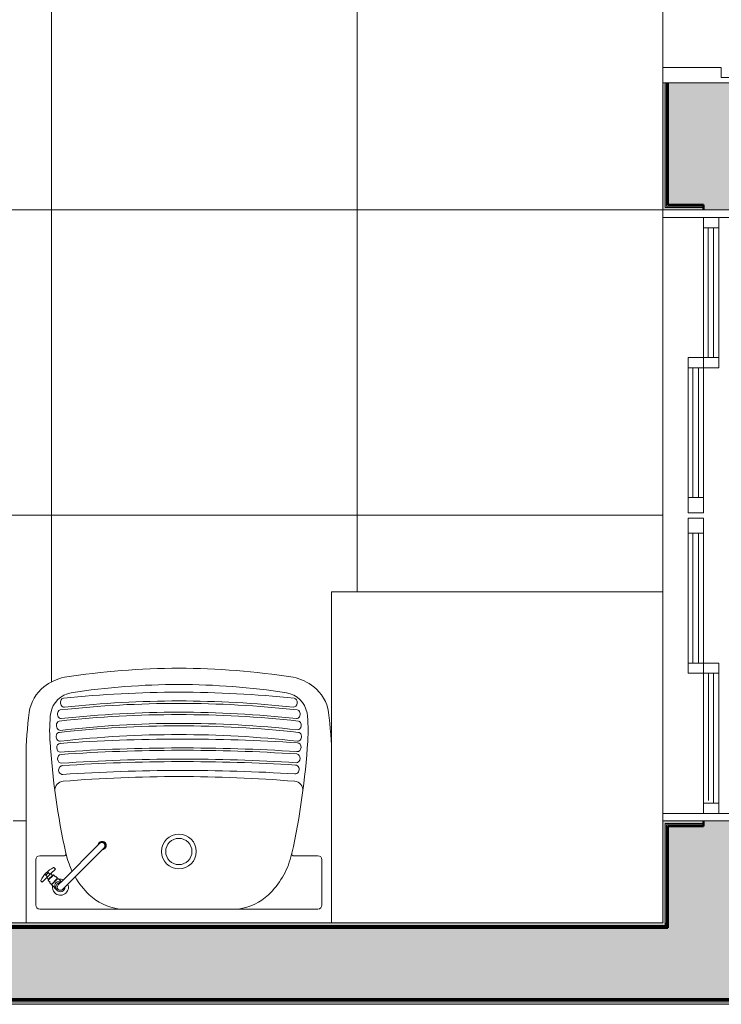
# Model space of a CAD drawing. Header units: metres. Extents: x -14 to 13.9, y -18.2 to 7.6.
# Tile 173 of 195: x -7.4 to -6.1, y -18.2 to -16.3. Entities that reach past the tile are written whole.
import ezdxf

# ---------------------------------------------------------------- set-up
doc = ezdxf.new("R2010")
doc.units = ezdxf.units.M
doc.linetypes.add('Projeção', pattern=[0.003969, 0.002381, -0.001587])
for name, color, linetype, lineweight in [('A-DOOR', 7, 'Continuous', 5), ('A-DOOR-OPNG', 7, 'Projeção', 5), ('A-FLOR-PATT', 7, 'Continuous', 5), ('A-GLAZ', 7, 'Continuous', 5), ('A-WALL', 7, 'Continuous', 5), ('A-WALL-PATT', 7, 'Continuous', 50), ('I-WALL', 7, 'Continuous', 5), ('P-SANR-FIXT', 7, 'Continuous', 5), ('Q-CASE', 7, 'Continuous', 5)]:
    doc.layers.add(name, color=color, linetype=linetype, lineweight=lineweight)

# ---------------------------------------------------------------- blocks, each defined once
blk = doc.blocks.new('TAMPO DO ABRIGO GLP EM GRANITO CINZA ANDORINHA - TAMPO DO ABRIGO GLP EM GRANITO CINZA ANDORINHA-1861549-TERREO HUMANIZADO')
at = {"layer": 'Q-CASE', "color": 253, "true_color": 0xaaaaaa}
for p, q in [((-6.1736, -17.425), (-6.8237, -17.425)), ((-6.8237, -17.425), (-6.8237, -18.075))]:
    blk.add_line(p, q, dxfattribs=at)
blk = doc.blocks.new('PORTA DE GIRO L_HUMANIZADO1')
at = {"layer": 'A-DOOR'}
for p, q in [((-0.45, -0.08), (-0.45, 0.08)), ((-0.45, 0.08), (0.45, 0.08)), ((0.45, 0.08), (0.45, -0.08)), ((-0.45, -0.08), (0.45, -0.08))]:
    blk.add_line(p, q, dxfattribs=at)
at = {"layer": 'A-DOOR', "lineweight": 15}
for p, q in [((-0.42, 0.08), (-0.42, -0.035)), ((0.42, 0.08), (0.42, -0.0407)), ((0.45, 0.08), (0.42, 0.08)), ((0.45, -0.08), (0.45, 0.08)), ((-0.44, -0.035), (-0.44, -0.08)), ((-0.42, -0.035), (-0.44, -0.035)), ((0.3789, -0.0497), (0.3789, -0.9104)), ((0.4189, -0.0497), (0.3789, -0.0497)), ((0.4189, -0.9104), (0.4189, -0.0497)), ((0.42, -0.0407), (0.44, -0.0407)), ((0.44, -0.0407), (0.44, -0.08)), ((0.44, -0.08), (0.45, -0.08)), ((0.3489, -0.7405), (0.3294, -0.7337)), ((0.45, -0.7405), (0.4695, -0.7337)), ((0.3689, -0.8305), (0.3789, -0.8305)), ((0.3689, -0.8705), (0.3689, -0.8305)), ((0.4289, -0.8304), (0.4189, -0.8304)), ((0.4289, -0.8704), (0.4289, -0.8304)), ((0.3689, -0.8405), (0.3489, -0.8405)), ((0.4289, -0.8404), (0.45, -0.8404)), ((0.3689, -0.8605), (0.3336, -0.8605)), ((0.4289, -0.8604), (0.4653, -0.8604)), ((0.3789, -0.8705), (0.3689, -0.8705)), ((0.4189, -0.8704), (0.4189, -0.9104)), ((0.4189, -0.8704), (0.4289, -0.8704)), ((0.3789, -0.9104), (0.4189, -0.9104)), ((0.4189, -0.9104), (0.3989, -0.9104))]:
    blk.add_line(p, q, dxfattribs=at)
for centre, radius, start, end in [((0.5319, -0.7905), 0.2103, 164.3286, 199.4386), ((0.267, -0.7904), 0.2103, 340.5821, 15.6453), ((0.5319, -0.7905), 0.1898, 164.7222, 195.2778), ((0.267, -0.7904), 0.1897, 344.7458, 15.2542)]:
    blk.add_arc(centre, radius, start, end, dxfattribs=at)
at = {"layer": 'A-DOOR-OPNG'}
blk.add_arc((0.629, 0.1553), 1.0946, 192.4129, 256.7914, dxfattribs=at)
blk = doc.blocks.new('JANELA DE CORRE_HUMANIZADO2')
at = {"layer": 'A-GLAZ', "lineweight": 15}
for p, q in [((-0.6, -0.08), (-0.6, 0.08)), ((0.585, -0.08), (0.585, 0.08)), ((0.6, -0.08), (0.6, 0.08)), ((-0.585, -0.08), (-0.585, 0.075)), ((-0.29, 0.03), (-0.585, 0.03)), ((-0.565, 0), (-0.565, 0.03)), ((-0.31, 0.02), (-0.565, 0.02)), ((-0.31, 0), (-0.31, 0.03)), ((-0.29, 0), (-0.29, 0.03)), ((0.585, 0.03), (0.29, 0.03)), ((0.29, 0.03), (0.29, 0)), ((0.31, 0), (0.31, 0.03)), ((0.31, 0.02), (0.565, 0.02)), ((0.565, 0), (0.565, 0.03)), ((-0.585, 0), (-0.31, 0)), ((-0.565, 0.009), (-0.31, 0.009)), ((-0.005, 0), (-0.31, 0)), ((-0.31, 0), (-0.31, -0.03)), ((-0.29, -0.03), (-0.29, 0)), ((0.31, 0), (0.005, 0)), ((0.005, 0), (0.005, -0.03)), ((0.035, -0.03), (0.035, 0)), ((0.29, -0.03), (0.29, 0)), ((0.56, 0.01), (0.31, 0.01)), ((0.31, 0), (0.585, 0)), ((0.31, -0.03), (0.31, 0)), ((-0.035, -0.01), (-0.29, -0.01)), ((-0.035, -0.03), (-0.035, 0)), ((-0.005, -0.03), (-0.005, 0)), ((0.29, -0.01), (0.035, -0.01)), ((-0.31, -0.03), (-0.005, -0.03)), ((-0.29, -0.021), (-0.035, -0.021)), ((0.005, -0.03), (0.31, -0.03)), ((0.035, -0.021), (0.29, -0.021))]:
    blk.add_line(p, q, dxfattribs=at)
at = {"layer": 'A-GLAZ'}
for p, q in [((-0.6, 0.08), (0.6, 0.08)), ((-0.6, -0.08), (-0.6, 0.08)), ((0.6, 0.08), (0.6, -0.08)), ((0.6, -0.08), (-0.6, -0.08))]:
    blk.add_line(p, q, dxfattribs=at)
blk = doc.blocks.new('TORNEIRA DE MESA_ BICA MÓVEL_ BICA ALTA - 1167_C34_Cromado CR10-V6-TERREO HUMANIZADO')
at = {"layer": 'P-SANR-FIXT', "color": 253, "true_color": 0xaaaaaa}
for p, q in [((0.0362, -0.0918), (0.0321, -0.0918)), ((0.0321, -0.0918), (0.0321, -0.1045)), ((-0.0061, -0.1245), (-0.0061, -0.11)), ((0.0016, -0.1012), (0.0131, -0.1012)), ((0.0061, -0.1245), (0.0061, -0.11)), ((0.0156, -0.1012), (0.0131, -0.1012)), ((0.0156, -0.1023), (0.0156, -0.1012)), ((0.0164, -0.1023), (0.0156, -0.1023)), ((0.0156, -0.1023), (0.0156, -0.1177)), ((0.0212, -0.1014), (0.0164, -0.1014)), ((0.0164, -0.1014), (0.0164, -0.1023)), ((0.0164, -0.1177), (0.0164, -0.1023)), ((0.0212, -0.1025), (0.0212, -0.1014)), ((0.0264, -0.1025), (0.0212, -0.1025)), ((0.0264, -0.1056), (0.0264, -0.1025)), ((0.0272, -0.1056), (0.0264, -0.1056)), ((0.0264, -0.1056), (0.0264, -0.1144)), ((0.0264, -0.1175), (0.0264, -0.1144)), ((0.0264, -0.1144), (0.0272, -0.1144)), ((0.0321, -0.1045), (0.0272, -0.1046)), ((0.0272, -0.1046), (0.0272, -0.1056)), ((0.0272, -0.1144), (0.0272, -0.1056)), ((0.0272, -0.1144), (0.0272, -0.1154)), ((0.0272, -0.1154), (0.0321, -0.1155)), ((0.0321, -0.1045), (0.0321, -0.1155)), ((0.0393, -0.1065), (0.0321, -0.1065)), ((0.0395, -0.1135), (0.0321, -0.1135)), ((0.0321, -0.1155), (0.0321, -0.1283)), ((-0.0061, -0.1245), (-0.0061, -0.2204)), ((0.0131, -0.1188), (0.0061, -0.1188)), ((0.0061, -0.2204), (0.0061, -0.1245)), ((0.0131, -0.1188), (0.0156, -0.1188)), ((0.0156, -0.1188), (0.0156, -0.1177)), ((0.0156, -0.1177), (0.0164, -0.1177)), ((0.0164, -0.1177), (0.0164, -0.1186)), ((0.0164, -0.1186), (0.0212, -0.1186)), ((0.0212, -0.1186), (0.0212, -0.1175)), ((0.0212, -0.1175), (0.0264, -0.1175)), ((0.0321, -0.1283), (0.0362, -0.1283)), ((-0.0061, -0.2204), (-0.0061, -0.2251)), ((0.0061, -0.2204), (0.0061, -0.2251))]:
    blk.add_line(p, q, dxfattribs=at)
for centre, radius, start, end in [((0, -0.11), 0.0158, 90, 247.169), ((0, -0.11), 0.0158, 33.7501, 90), ((0.0362, -0.0925), 0.000702, 17.5666, 90), ((-0.0193, -0.11), 0.0588, 360, 17.5666), ((0, -0.11), 0.00894, 313.2171, 226.7829), ((0, -0.11), 0.00612, 0, 180), ((-0.0003, -0.1204), 0.0193, 70.6394, 84.83), ((0.0013, -0.1137), 0.0125, 42.7237, 67.2763), ((0.0024, -0.1076), 0.0108, 290.089, 316.6245), ((0.0043, -0.1093), 0.00827, 316.6245, 355.3755), ((0.0049, -0.1104), 0.00765, 3.2763, 42.7237), ((-0.0193, -0.11), 0.0561, 356.4132, 3.5868), ((-0.0193, -0.11), 0.0588, 342.4334, 360), ((0, -0.11), 0.0158, 292.831, 326.2499), ((0.0362, -0.1275), 0.000702, 270, 342.4334), ((0.0026, -0.2262), 0.0105, 146.3261, 180), ((0, -0.2252), 0.00788, 151.5421, 28.4579), ((0, -0.2262), 0.00788, 180, 0.0265), ((0, -0.2251), 0.00612, 180, 360), ((-0.0026, -0.2262), 0.0105, 0.0199, 33.6739)]:
    blk.add_arc(centre, radius, start, end, dxfattribs=at)
blk = doc.blocks.new('TANQUE EM MÁRMORE SINTÉTICO 34L E 1 BATEDOR - TQ_03_Branco Gelo GE17-2860659-TERREO HUMANIZADO')
at = {"layer": 'P-SANR-FIXT', "color": 253, "true_color": 0xaaaaaa}
for p, q in [((-7.4236, -17.7504), (-7.4236, -18.075)), ((-7.3966, -17.9432), (-7.3482, -17.9432)), ((-7.3456, -17.9384), (-7.3436, -17.9453)), ((-6.9016, -17.9384), (-6.9036, -17.9453)), ((-6.8506, -17.9432), (-6.8989, -17.9432)), ((-7.4044, -18.0401), (-7.4044, -17.951)), ((-6.8428, -18.0401), (-6.8428, -17.951)), ((-7.1405, -18.048), (-7.3966, -18.048)), ((-7.1405, -18.048), (-6.8506, -18.048))]:
    blk.add_line(p, q, dxfattribs=at)
for radius in [0.0343, 0.0258]:
    blk.add_circle((-7.1236, -17.9349), radius, dxfattribs=at)
for centre, radius, start, end in [((-7.1236, -19.0082), 1.4331, 80.9799, 99.0201), ((-7.327, -17.6908), 0.1003, 102.2355, 127.7645), ((-6.9202, -17.6908), 0.1003, 52.2355, 77.7645), ((-7.3416, -17.6719), 0.0764, 127.7645, 172.2355), ((-7.1236, -18.9971), 1.3901, 81.2492, 98.7508), ((-6.9055, -17.6719), 0.0764, 7.7645, 52.2355), ((-7.3263, -17.6724), 0.0499, 100.1279, 168.6267), ((-7.1236, -19.7863), 2.1642, 83.9937, 96.0051), ((-6.9209, -17.6724), 0.0499, 11.3733, 79.8721), ((-7.1236, -19.7654), 2.1213, 83.7059, 96.2999), ((-7.1236, -19.701), 2.0617, 83.7479, 96.2521), ((-6.7459, -17.7532), 0.6777, 172.2355, 179.7645), ((-7.0668, -17.6979), 0.3105, 173.4502, 183.7403), ((-7.1237, -19.8161), 2.1501, 83.7332, 96.2637), ((-7.1236, -19.7629), 2.1016, 83.6986, 96.3072), ((-7.1804, -17.6979), 0.3105, 356.2597, 6.5498), ((-7.5013, -17.7532), 0.6777, 0.4643, 7.7645), ((-7.1236, -19.8196), 2.1316, 83.6808, 96.3192), ((-7.1193, -19.7374), 2.0541, 83.6171, 96.6244), ((-7.1236, -19.8162), 2.1109, 83.6707, 96.3293), ((-5.8849, -17.6207), 1.4948, 183.7403, 192.2731), ((-7.1163, -21.1935), 3.4793, 86.281, 93.9619), ((-7.1163, -21.1985), 3.467, 86.2867, 93.9565), ((-8.3622, -17.6207), 1.4948, 347.7269, 356.2597), ((-7.1165, -21.1882), 3.4521, 86.2745, 93.9592), ((-7.1165, -21.2063), 3.4529, 86.2948, 93.9392), ((-7.1151, -21.311), 3.5526, 86.4408, 93.832), ((-7.1151, -21.3106), 3.5349, 86.4404, 93.8326), ((-7.1236, -20.6163), 2.8285, 85.3897, 94.6103), ((-7.3495, -17.8145), 0.0175, 94.6103, 182.4678), ((-6.8976, -17.8144), 0.0175, 353.7103, 85.3897), ((-7.3966, -17.951), 0.00783, 90, 180), ((-7.3482, -17.9403), 0.00296, 270, 10), ((-6.8989, -17.9403), 0.00296, 170, 270), ((-6.8506, -17.951), 0.00783, 0, 90), ((-7.1893, -17.9044), 0.1596, 194.8299, 205.4327), ((-7.0578, -17.9044), 0.1596, 313.6719, 345.1701), ((-7.1893, -17.9044), 0.1596, 210.1995, 226.3281), ((-7.227, -17.9439), 0.105, 226.3281, 262.3281), ((-7.0202, -17.9439), 0.105, 277.6719, 313.6719), ((-7.3966, -18.0401), 0.00783, 180, 270), ((-6.8506, -18.0401), 0.00783, 270, 0)]:
    blk.add_arc(centre, radius, start, end, dxfattribs=at)
for centre, major_axis, ratio, start_param, end_param in [((-7.3491, -17.6427), (-0.00097, 0.00883), 0.750062, 6.276734, 9.424778), ((-6.8981, -17.6427), (0.00097, 0.00883), 0.783449, 3.141593, 6.283185), ((-7.3554, -17.6654), (-0.00095, 0.00859), 0.741965, 6.28309, 9.424778), ((-6.892, -17.6654), (0.00095, 0.00859), 0.767158, 3.141593, 6.283282), ((-7.3573, -17.6879), (-0.001, 0.00909), 0.728793, 0, 3.150789), ((-6.8899, -17.6874), (0.00096, 0.00859), 0.767499, 3.141593, 6.283185), ((-7.3573, -17.7096), (-0.00095, 0.00859), 0.827595, 6.28304, 9.424778), ((-6.8899, -17.7096), (0.00095, 0.00859), 0.807213, 3.141593, 6.283327), ((-7.3561, -17.7311), (-0.0006, 0.00862), 0.855959, 0.00008, 3.141593), ((-6.8912, -17.7301), (0.00056, 0.00862), 0.861674, 3.141593, 6.2831), ((-7.3543, -17.7529), (-0.00059, 0.00862), 0.852872, 0.000298, 3.141593), ((-6.8928, -17.752), (0.00056, 0.00862), 0.850353, 3.141593, 6.282885), ((-7.3519, -17.775), (-0.00058, 0.00862), 0.893867, 6.283177, 9.424778), ((-6.8951, -17.7739), (0.00054, 0.00862), 0.881661, 3.141593, 6.283191)]:
    blk.add_ellipse(centre, major_axis=major_axis, ratio=ratio, start_param=start_param, end_param=end_param, dxfattribs=at)

msp = doc.modelspace()

# ---------------------------------------------------------------- hatches: boundary and pattern name
at = {"layer": 'A-FLOR-PATT', "true_color": 0x808080}
h = msp.add_hatch(dxfattribs=at)
h.set_pattern_fill('FP_2', color=8, style=0, pattern_type=2)
h.set_pattern_definition([(0, (-2.574, -15.475), (0, 0.6), []), (90, (-2.574, -15.475), (-0.6, 4e-17), [])])
h.paths.add_polyline_path([(-7.429, -18.075), (-7.4236, -18.075), (-7.4236, -17.7504), (-7.4219, -17.7059), (-7.4174, -17.6616), (-7.4122, -17.6426), (-7.4024, -17.6255), (-7.3885, -17.6115), (-7.3694, -17.5999), (-7.3483, -17.5928), (-7.2363, -17.5795), (-7.1236, -17.575), (-7.0109, -17.5795), (-6.8989, -17.5928), (-6.8778, -17.5999), (-6.8587, -17.6115), (-6.8448, -17.6255), (-6.835, -17.6426), (-6.8298, -17.6616), (-6.8252, -17.7059), (-6.8237, -17.7477), (-6.8237, -17.425), (-6.1736, -17.425), (-6.1736, -15.475), (-8.1736, -15.475), (-8.1736, -15.525), (-8.3336, -15.525), (-8.3336, -17.275), (-8.1736, -17.275), (-8.1736, -18.075), (-8.0851, -18.075), (-8.0947, -18.071), (-8.0964, -18.0684), (-8.0964, -18.0683), (-8.0986, -18.0591), (-8.098, -17.3096), (-8.0969, -17.3053), (-8.0958, -17.3037), (-8.0906, -17.2994), (-8.0875, -17.2987), (-8.0851, -17.299), (-8.0392, -17.2981), (-8.0268, -17.2928), (-8.0025, -17.2866), (-7.9827, -17.2829), (-7.9705, -17.2811), (-7.9161, -17.2748), (-7.8775, -17.2717), (-7.824, -17.2692), (-7.7736, -17.268), (-7.6883, -17.2706), (-7.6446, -17.2736), (-7.5991, -17.2783), (-7.5636, -17.2831), (-7.5326, -17.2894), (-7.5186, -17.2936), (-7.5058, -17.2987), (-7.4564, -17.2996), (-7.4535, -17.3013), (-7.4509, -17.3042), (-7.45, -17.3067), (-7.449, -17.3092), (-7.4493, -17.3102), (-7.4488, -17.3114), (-7.4486, -17.337), (-7.4488, -18.0629), (-7.4506, -18.0666), (-7.4506, -18.0666), (-7.451, -18.0684), (-7.4514, -18.0684), (-7.4525, -18.0711), (-7.4621, -18.075), (-7.4486, -18.075)])
h.paths.add_polyline_path([(-7.5886, -18.075), (-7.5886, -18.075), (-7.5986, -18.075)])
h.paths.add_polyline_path([(-8.0851, -17.2998), (-8.0851, -17.2994), (-8.0865, -17.2996)])
at = {"layer": 'A-WALL-PATT'}
h = msp.add_hatch(color=256, dxfattribs=at)
h.paths.add_polyline_path([(-6.1686, -18.08), (-6.1661, -18.08), (-6.1661, -17.8825), (-6.0936, -17.8825), (-6.0936, -17.88), (-6.1686, -17.88), (-6.1686, -18.075)])
h.paths.add_polyline_path([(-6.095, -16.67), (-6.0936, -16.67), (-6.0936, -16.6675), (-6.1661, -16.6675), (-6.1661, -16.425), (-6.1686, -16.425), (-6.1686, -16.67), (-6.1636, -16.67)])
h = msp.add_hatch(color=256, dxfattribs=at)
h.paths.add_polyline_path([(-6.1636, -18.0825), (-6.1636, -17.885), (-6.0936, -17.885), (-6.0936, -17.8825), (-6.1661, -17.8825), (-6.1661, -18.0825), (-6.1644, -18.0825)])
h.paths.add_polyline_path([(-6.0936, -16.6675), (-6.0936, -16.665), (-6.1636, -16.665), (-6.1636, -16.425), (-6.1661, -16.425), (-6.1661, -16.6675), (-6.0943, -16.6675)])
h = msp.add_hatch(color=256, dxfattribs=at)
h.paths.add_polyline_path([(-6.0236, -18.085), (-6.0236, -17.875), (-6.0936, -17.875), (-6.0936, -17.885), (-6.1636, -17.885), (-6.1636, -18.085), (-6.0307, -18.085)])
h.paths.add_polyline_path([(-6.0936, -16.675), (-6.0236, -16.675), (-6.0236, -16.425), (-6.1636, -16.425), (-6.1636, -16.665), (-6.0936, -16.665), (-6.0936, -16.67)])
for points in [[(-7.971, -18.0825), (-6.1686, -18.0825), (-6.1686, -18.08), (-8.3336, -18.08), (-8.3336, -18.0825), (-8.0614, -18.0825)], [(-6.1736, -18.085), (-6.1661, -18.085), (-6.1661, -18.0825), (-8.3336, -18.0825), (-8.3336, -18.085), (-6.5257, -18.085)], [(-7.6097, -18.225), (-6.0936, -18.225), (-6.0936, -18.085), (-8.3336, -18.085), (-8.3336, -18.225), (-7.971, -18.225)], [(-6.0973, -18.2275), (-6.0936, -18.2275), (-6.0936, -18.225), (-8.3336, -18.225), (-8.3336, -18.2275), (-6.1451, -18.2275)], [(-6.0961, -18.23), (-6.0936, -18.23), (-6.0936, -18.2275), (-8.3336, -18.2275), (-8.3336, -18.23), (-6.1644, -18.23)], [(-6.0923, -18.2275), (-3.1337, -18.2275), (-3.1337, -18.225), (-6.0936, -18.225), (-6.0936, -18.2275)], [(-6.0936, -18.23), (-3.1337, -18.23), (-3.1337, -18.2275), (-3.6351, -18.2275), (-6.0936, -18.2275)]]:
    msp.add_hatch(color=256, dxfattribs=at).paths.add_polyline_path(points)
h = msp.add_hatch(color=256, dxfattribs=at)
h.paths.add_polyline_path([(-3.9964, -18.225), (-3.2037, -18.225), (-3.2037, -18.085), (-6.0936, -18.085), (-6.0936, -18.225), (-4.3577, -18.225)])
h.paths.add_polyline_path([(-3.1737, -18.195), (-3.1337, -18.195), (-3.1337, -18.085), (-3.1737, -18.085), (-3.1737, -18.1478)])
at = {"layer": 'I-WALL'}
h = msp.add_hatch(color=256, dxfattribs=at)
h.paths.add_polyline_path([(-6.1686, -18.075), (-6.1686, -17.88), (-6.0936, -17.88), (-6.0936, -17.875), (-6.1736, -17.875), (-6.1736, -18.075)])
h.paths.add_polyline_path([(-6.0965, -16.675), (-6.0936, -16.675), (-6.0936, -16.67), (-6.1686, -16.67), (-6.1686, -16.425), (-6.1736, -16.425), (-6.1736, -16.675), (-6.1636, -16.675)])
for points in [[(-6.5257, -18.08), (-6.1686, -18.08), (-6.1686, -18.075), (-8.3336, -18.075), (-8.3336, -18.08), (-7.2484, -18.08)], [(-6.0936, -18.235), (-6.0936, -18.23), (-8.3336, -18.23), (-8.3336, -18.235), (-6.1644, -18.235)], [(-3.1387, -18.235), (-3.1337, -18.235), (-3.1337, -18.23), (-6.0936, -18.23), (-6.0936, -18.235), (-3.2737, -18.235)]]:
    msp.add_hatch(color=256, dxfattribs=at).paths.add_polyline_path(points)
at = {"layer": 'I-WALL', "true_color": 0xc0c0c0}
h = msp.add_hatch(color=9, dxfattribs=at)
h.paths.add_polyline_path([(-3.2062, -18.0825), (-3.2062, -18.08), (-3.2087, -18.08), (-3.2087, -18.0825), (-3.2074, -18.0825)])
h.paths.add_polyline_path([(-3.2062, -18.085), (-3.2037, -18.085), (-3.2037, -18.0825), (-3.2062, -18.0825)])
h.paths.add_polyline_path([(-6.1661, -18.0825), (-6.1661, -18.08), (-6.1686, -18.08), (-6.1686, -18.0825), (-6.1673, -18.0825)])
h.paths.add_polyline_path([(-6.1644, -18.085), (-6.1636, -18.085), (-6.1636, -18.0825), (-6.1661, -18.0825), (-6.1661, -18.085)])

# ---------------------------------------------------------------- linework, layer by layer
at = {"layer": 'A-WALL'}
for p, q in [((-6.1736, -16.425), (-6.1736, -16.675)), ((-6.1686, -16.425), (-6.1686, -16.67)), ((-6.1661, -16.425), (-6.1661, -16.6675)), ((-6.1661, -16.6675), (-6.0936, -16.6675)), ((-6.1686, -16.67), (-6.0936, -16.67)), ((-6.1736, -17.875), (-6.1736, -18.075)), ((-6.1686, -17.88), (-6.1686, -18.08)), ((-6.0936, -17.88), (-6.1686, -17.88)), ((-6.1661, -17.8825), (-6.1661, -18.075)), ((-6.0936, -17.8825), (-6.1661, -17.8825)), ((-8.3336, -18.08), (-6.1661, -18.08)), ((-6.1736, -18.075), (-8.1736, -18.075)), ((-8.3336, -18.0825), (-6.1661, -18.0825)), ((-8.3336, -18.2275), (0.4989, -18.2275)), ((-8.3336, -18.23), (0.5014, -18.23)), ((-8.3336, -18.235), (0.5064, -18.235))]:
    msp.add_line(p, q, dxfattribs=at)
at = {"layer": 'A-WALL', "lineweight": 50}
for p, q in [((-6.1636, -16.425), (-6.1636, -16.665)), ((-6.1636, -16.665), (-6.0936, -16.665)), ((-6.0936, -16.675), (-6.0936, -16.665)), ((-6.1636, -17.885), (-6.1636, -18.085)), ((-6.0936, -17.885), (-6.1636, -17.885)), ((-6.0936, -17.885), (-6.0936, -17.875)), ((-6.1661, -18.075), (-6.1661, -18.0825)), ((-8.3336, -18.085), (-6.1636, -18.085)), ((-6.1636, -18.0825), (-6.1661, -18.0825)), ((-3.2037, -18.225), (-8.3336, -18.225))]:
    msp.add_line(p, q, dxfattribs=at)

# ---------------------------------------------------------------- block references
at = {"layer": 'A-DOOR', "rotation": 89.99999999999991}
msp.add_blockref('PORTA DE GIRO L_HUMANIZADO1', (-6.0936, -15.975), dxfattribs=at)
at = {"layer": 'A-GLAZ', "rotation": 269.9999999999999}
msp.add_blockref('JANELA DE CORRE_HUMANIZADO2', (-6.0936, -17.275), dxfattribs=at)
at = {"layer": 'P-SANR-FIXT', "color": 253, "true_color": 0xaaaaaa}
msp.add_blockref('TANQUE EM MÁRMORE SINTÉTICO 34L E 1 BATEDOR - TQ_03_Branco Gelo GE17-2860659-TERREO HUMANIZADO', (0, 0), dxfattribs=at)
at = {"layer": 'P-SANR-FIXT', "color": 253, "true_color": 0xaaaaaa, "rotation": 134.9999999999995}
msp.add_blockref('TORNEIRA DE MESA_ BICA MÓVEL_ BICA ALTA - 1167_C34_Cromado CR10-V6-TERREO HUMANIZADO', (-7.434, -18.0828), dxfattribs=at)
at = {"layer": 'Q-CASE', "color": 253, "true_color": 0xaaaaaa}
msp.add_blockref('TAMPO DO ABRIGO GLP EM GRANITO CINZA ANDORINHA - TAMPO DO ABRIGO GLP EM GRANITO CINZA ANDORINHA-1861549-TERREO HUMANIZADO', (0, 0), dxfattribs=at)

doc.saveas('drawing.dxf')
